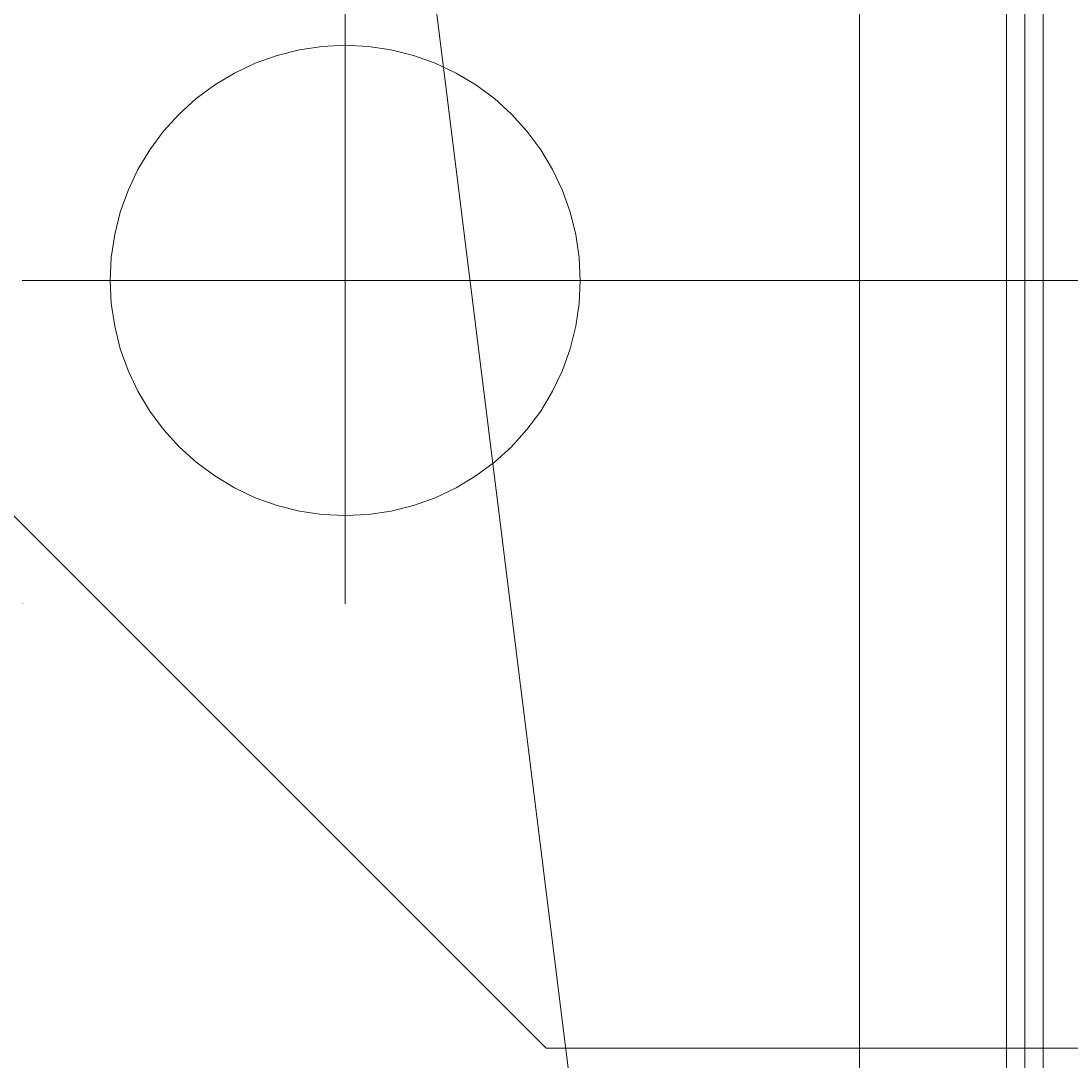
# Model space of a CAD drawing. Extents: x -620 to 300, y 62 to 1162.
# Tile 59 of 93: x -453 to -438, y 658 to 672. Entities that reach past the tile are written whole.
import ezdxf
from ezdxf.lldxf.tags import DXFTag

# ---------------------------------------------------------------- set-up
doc = ezdxf.new("R2010")
doc.units = 0
doc.layers.get('0').update_dxf_attribs({"lineweight": 13})
for name, color, linetype, lineweight, true_color in [('00 -Bauelemente -Dämmung innen', 7, 'Continuous', 9, 0xff7fe6), ('00 -Bauelemente -Gipskarton', 7, 'Continuous', 9, 0xff7fe6), ('30 -34 Innenwände- 11 Durchbruch', 4, 'Continuous', 9, 0x00ffff), ('30 -34 Innenwände- 2 nichttragend', 7, 'Continuous', 18, 0xff7fe6), ('30 -35 Decken- 11 Durchbruch', 5, 'Continuous', 15, 0x0000ff), ('70 -72 Beschriftung- 1 Beschriftung allgemein', 7, 'Continuous', 9, 0xff6633)]:
    doc.layers.add(name, color=color, linetype=linetype, lineweight=lineweight, true_color=true_color)
doc.styles.get("Standard").update_dxf_attribs({"font": 'ARIALN.TTF'})
tags = doc.linetypes.add('fein_strichliert-A06G94JU8I', pattern=[4, 1, -2, 1]).pattern_tags.tags
tags[8:9] = [DXFTag(74, 4), DXFTag(75, 0), DXFTag(340, '0'), DXFTag(46, 0.0), DXFTag(50, 0.0), DXFTag(44, 0.0), DXFTag(45, 0.0)]
tags[6:7] = [DXFTag(74, 4), DXFTag(75, 0), DXFTag(340, '0'), DXFTag(46, 0.0), DXFTag(50, 0.0), DXFTag(44, 0.0), DXFTag(45, 0.0)]
tags[4:5] = [DXFTag(74, 4), DXFTag(75, 0), DXFTag(340, '0'), DXFTag(46, 0.0), DXFTag(50, 0.0), DXFTag(44, 0.0), DXFTag(45, 0.0)]

# ---------------------------------------------------------------- blocks, each defined once
blk = doc.blocks.new('Referenz-A06G94JV8I')
at = {"layer": '00 -Bauelemente -Dämmung innen', "color": 0, "linetype": 'Continuous', "lineweight": -2, "ltscale": 0.13}
for p, q in [((-441.177, 613.614), (-441.177, 775.814)), ((-439.177, 611.614), (-439.177, 775.814))]:
    blk.add_line(p, q, dxfattribs=at)
at = {"layer": '00 -Bauelemente -Gipskarton', "color": 0, "linetype": 'Continuous', "lineweight": -2, "ltscale": 0.13}
for p, q in [((-439.177, 611.614), (-439.177, 775.814)), ((-438.927, 611.364), (-438.927, 775.564)), ((-438.677, 611.114), (-438.677, 775.314))]:
    blk.add_line(p, q, dxfattribs=at)
at = {"layer": '30 -34 Innenwände- 11 Durchbruch', "color": 0, "linetype": 'Continuous', "lineweight": -2, "ltscale": 0.13}
for p in [(-453.677, 666.056), (-401.092, 657.823)]:
    blk.add_line(p, (-445.444, 657.823), dxfattribs=at)
at = {"layer": '30 -34 Innenwände- 2 nichttragend', "color": 0, "linetype": 'Continuous', "lineweight": -2, "ltscale": 0.13}
for p, q in [((-441.177, 613.614), (-441.177, 775.814)), ((-438.677, 611.114), (-438.677, 775.314))]:
    blk.add_line(p, q, dxfattribs=at)
at = {"layer": '30 -35 Decken- 11 Durchbruch', "color": 0, "linetype": 'fein_strichliert-A06G94JU8I', "lineweight": -2, "ltscale": 0.13}
for p, q in [((-448.177, 672.672), (-448.177, 663.872)), ((-452.577, 668.272), (-443.777, 668.272))]:
    blk.add_line(p, q, dxfattribs=at)
at = {"layer": '30 -35 Decken- 11 Durchbruch', "color": 0, "linetype": 'Continuous', "lineweight": -2, "ltscale": 0.13}
for p, q in [((-449.106, 671.334), (-448.802, 671.411)), ((-448.802, 671.411), (-448.491, 671.457)), ((-448.491, 671.457), (-448.177, 671.472)), ((-448.177, 671.472), (-447.864, 671.457)), ((-447.864, 671.457), (-447.553, 671.411)), ((-447.553, 671.411), (-447.248, 671.334)), ((-449.402, 671.228), (-449.106, 671.334)), ((-447.248, 671.334), (-446.953, 671.228)), ((-449.686, 671.094), (-449.402, 671.228)), ((-446.953, 671.228), (-446.669, 671.094)), ((-449.955, 670.933), (-449.686, 671.094)), ((-446.669, 671.094), (-446.4, 670.933)), ((-450.207, 670.746), (-449.955, 670.933)), ((-446.4, 670.933), (-446.147, 670.746)), ((-450.44, 670.535), (-450.207, 670.746)), ((-446.147, 670.746), (-445.915, 670.535)), ((-450.651, 670.302), (-450.44, 670.535)), ((-445.915, 670.535), (-445.704, 670.302)), ((-450.838, 670.05), (-450.651, 670.302)), ((-445.704, 670.302), (-445.517, 670.05)), ((-451, 669.781), (-450.838, 670.05)), ((-445.517, 670.05), (-445.355, 669.781)), ((-451.134, 669.497), (-451, 669.781)), ((-445.355, 669.781), (-445.221, 669.497)), ((-451.24, 669.201), (-451.134, 669.497)), ((-445.221, 669.497), (-445.115, 669.201)), ((-451.316, 668.896), (-451.24, 669.201)), ((-445.115, 669.201), (-445.039, 668.896)), ((-451.362, 668.586), (-451.316, 668.896)), ((-445.039, 668.896), (-444.993, 668.586)), ((-451.377, 668.272), (-451.362, 668.586)), ((-444.993, 668.586), (-444.977, 668.272)), ((-451.362, 667.958), (-451.377, 668.272)), ((-444.977, 668.272), (-444.993, 667.958)), ((-444.977, 668.272), (-421.76, 668.272)), ((-451.316, 667.648), (-451.362, 667.958)), ((-444.993, 667.958), (-445.039, 667.648)), ((-451.24, 667.343), (-451.316, 667.648)), ((-445.039, 667.648), (-445.115, 667.343)), ((-451.134, 667.047), (-451.24, 667.343)), ((-445.115, 667.343), (-445.221, 667.047)), ((-451, 666.764), (-451.134, 667.047)), ((-445.221, 667.047), (-445.355, 666.764)), ((-450.838, 666.494), (-451, 666.764)), ((-445.355, 666.764), (-445.517, 666.494)), ((-450.651, 666.242), (-450.838, 666.494)), ((-445.517, 666.494), (-445.704, 666.242)), ((-450.44, 666.009), (-450.651, 666.242)), ((-445.704, 666.242), (-445.915, 666.009)), ((-450.207, 665.798), (-450.44, 666.009)), ((-445.915, 666.009), (-446.147, 665.798)), ((-449.955, 665.611), (-450.207, 665.798)), ((-446.147, 665.798), (-446.4, 665.611)), ((-449.686, 665.45), (-449.955, 665.611)), ((-446.4, 665.611), (-446.669, 665.45)), ((-449.402, 665.316), (-449.686, 665.45)), ((-446.669, 665.45), (-446.953, 665.316)), ((-449.106, 665.21), (-449.402, 665.316)), ((-446.953, 665.316), (-447.248, 665.21)), ((-448.802, 665.134), (-449.106, 665.21)), ((-448.491, 665.087), (-448.802, 665.134)), ((-447.553, 665.134), (-447.864, 665.087)), ((-447.248, 665.21), (-447.553, 665.134)), ((-448.177, 665.072), (-448.491, 665.087)), ((-447.864, 665.087), (-448.177, 665.072))]:
    blk.add_line(p, q, dxfattribs=at)
at = {"layer": '70 -72 Beschriftung- 1 Beschriftung allgemein', "color": 0, "linetype": 'fein_strichliert-A06G94JU8I', "lineweight": -2, "ltscale": 0.13}
blk.add_line((-438.677, 605.614), (-460.177, 778.314), dxfattribs=at)
at = {"layer": '30 -35 Decken- 11 Durchbruch', "color": 0, "linetype": 'ByBlock', "lineweight": -2, "ltscale": 0.13, "insert": (-452.577, 663.876), "char_height": 0.0036, "attachment_point": 1}
for s in ['{\\fArial Narrow;prm3_value}', '{\\fArial Narrow;prm7_value}', '{\\fArial Narrow;prm6_type}', '{\\fArial Narrow;prm5_type}', '{\\fArial Narrow;prm7_type}', '{\\fArial Narrow;prm4_name}', '{\\fArial Narrow;prm7_name}', '{\\fArial Narrow;prm6_value}', '{\\fArial Narrow;prm4_value}', '{\\fArial Narrow;prm5_value}', '{\\fArial Narrow;prm6_name}', '{\\fArial Narrow;prm5_name}', '{\\fArial Narrow;prm4_type}', '{\\fArial Narrow;IFC_UUID}', '{\\fArial Narrow;instanceID}', '{\\fArial Narrow;prm0_name}', '{\\fArial Narrow;prm0_type}', '{\\fArial Narrow;prm0_value}', '{\\fArial Narrow;prm1_name}', '{\\fArial Narrow;prm3_name}', '{\\fArial Narrow;prm1_type}', '{\\fArial Narrow;prm1_value}', '{\\fArial Narrow;prm2_name}', '{\\fArial Narrow;prm2_type}', '{\\fArial Narrow;prm2_value}', '{\\fArial Narrow;prm3_type}']:
    blk.add_mtext(s, dxfattribs=at)

msp = doc.modelspace()

# ---------------------------------------------------------------- block references
at = {"color": 8, "lineweight": 13, "ltscale": 0.13, "true_color": 0x808080}
msp.add_blockref('Referenz-A06G94JV8I', (0, 0), dxfattribs=at)

doc.saveas('drawing.dxf')
